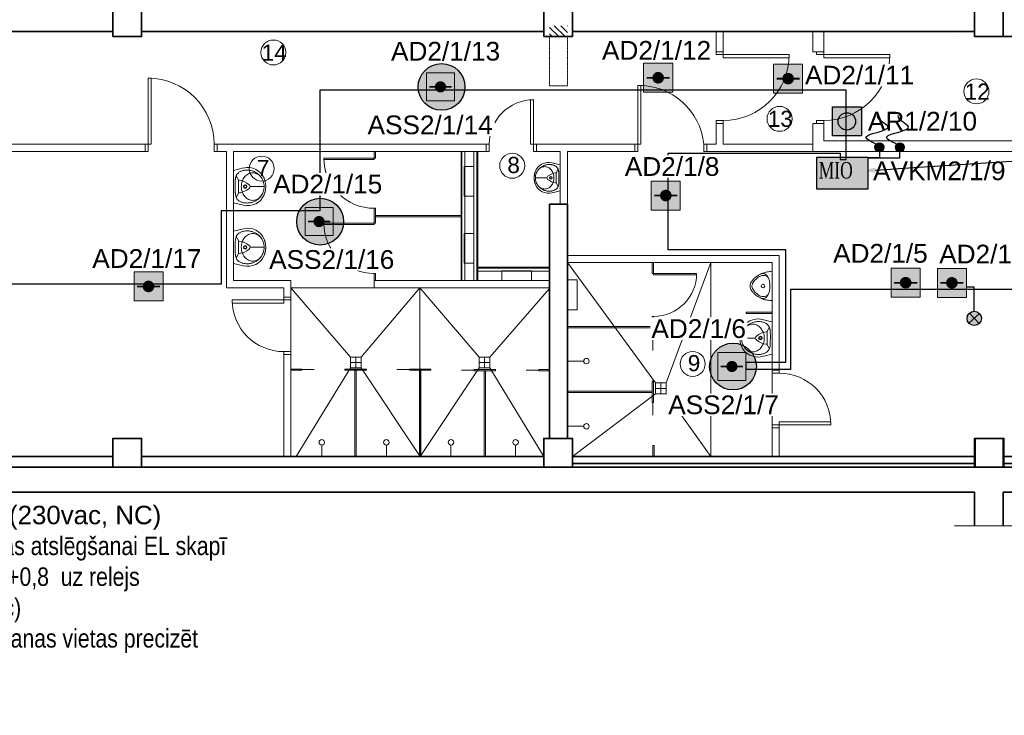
# Model space of a CAD drawing. Header units: millimetres. Extents: x -197461 to 862495, y -970068 to 63888.
# Tile 108 of 205: x -88625 to -77517, y -436475 to -428623. Entities that reach past the tile are written whole.
import ezdxf
from ezdxf import colors
from ezdxf.entities.mleader import LeaderData, LeaderLine
from ezdxf.math import Vec2, Vec3

# ---------------------------------------------------------------- set-up
doc = ezdxf.new("R2010")
doc.units = ezdxf.units.MM
doc.linetypes.add('DASHED2', pattern=[0.375, 0.25, -0.125])
doc.layers.get('0').update_dxf_attribs({"linetype": 'CONTINUOUS'})
for name, color, linetype, lineweight, true_color in [('durvis -proj', 7, 'CONTINUOUS', 9, 0x1d22b9), ('esosaas sienas', 7, 'CONTINUOUS', 35, 0x63767e), ('Esosas_kolonnas', 7, 'CONTINUOUS', 35, 0x63767e), ('nojauc!', 7, 'CONTINUOUS', 9, 0xf42206), ('Nojauc_sienas', 7, 'DASHED2', 20, 0x63767e), ('proj_starpsienas', 7, 'CONTINUOUS', 20, 0x373fae), ('tualetes_starpsiena', 7, 'CONTINUOUS', 5, 0x373fae)]:
    doc.layers.add(name, color=color, linetype=linetype, lineweight=lineweight, true_color=true_color)
for name, color, linetype, lineweight in [('karodziņi', 7, 'CONTINUOUS', 0), ('kritumi', 7, 'CONTINUOUS', 5), ('S-STRS', 7, 'CONTINUOUS', 9), ('santehnika', 252, 'CONTINUOUS', 0), ('telpu_numeracija', 7, 'CONTINUOUS', 18)]:
    doc.layers.add(name, color=color, linetype=linetype, lineweight=lineweight)
doc.layers.add('UAS', color=240, linetype='CONTINUOUS')
doc.styles.add('ARIAL', font='arialbd.ttf')
doc.styles.add('Karlis_times', font='times.ttf', dxfattribs={"height": 2.2})
doc.styles.add('LAT', font='arial.ttf', dxfattribs={"height": 2})
doc.linetypes.add('BATTING', pattern='A,0.00254,-2.54,[134,ltypeshp.shx,S=2.54,R=0,X=-2.54,Y=0],-5.08,[134,ltypeshp.shx,S=2.54,R=180,X=2.54,Y=0],-2.54', length=10.16254)

# ---------------------------------------------------------------- blocks, each defined once
blk = doc.blocks.new('A$C693A044C')
at = {"layer": 'santehnika'}
blk.add_lwpolyline([(185, -207.5), (185, 207.5), (50, 207.5), (50, -207.5)], close=True, dxfattribs=at)
blk = doc.blocks.new('MAZGGALDS')
at = {"layer": 'santehnika', "linetype": 'Continuous'}
for p, q in [((-204, 0), (-234, -125)), ((-204, 0), (204, 0)), ((-201, -118), (-203, -128)), ((-198, -108), (-201, -118)), ((-195, -99), (-198, -108)), ((-192, -90), (-195, -99)), ((-188, -82), (-192, -90)), ((-192, -90), (-192, -90)), ((-184, -75), (-188, -82)), ((-180, -68), (-184, -75)), ((-175, -62), (-180, -68)), ((-170, -57), (-175, -62)), ((-165, -52), (-170, -57)), ((-159, -47), (-165, -52)), ((-153, -43), (-159, -47)), ((-147, -39), (-153, -43)), ((-153, -43), (-153, -43)), ((-141, -36), (-147, -39)), ((-134, -33), (-141, -36)), ((-127, -31), (-134, -33)), ((-120, -29), (-127, -31)), ((-113, -27), (-120, -29)), ((-106, -25), (-113, -27)), ((-99, -24), (-106, -25)), ((-92, -23), (-99, -24)), ((-99, -24), (-99, -24)), ((-85, -23), (-92, -23)), ((-79, -22), (-85, -23)), ((-72, -22), (-79, -22)), ((-65, -22), (-72, -22)), ((-69, -61), (69, -61)), ((-59, -22), (-65, -22)), ((-52, -21), (-59, -22)), ((-46, -21), (-52, -21)), ((-40, -21), (-46, -21)), ((-46, -21), (-46, -21)), ((-34, -21), (-40, -21)), ((-28, -21), (-34, -21)), ((-22, -21), (-28, -21)), ((-16, -21), (-22, -21)), ((-10, -21), (-16, -21)), ((-4, -21), (-10, -21)), ((2, -21), (-4, -21)), ((8, -21), (2, -21)), ((2, -21), (2, -21)), ((14, -21), (8, -21)), ((21, -22), (14, -21)), ((27, -22), (21, -22)), ((34, -22), (27, -22)), ((40, -22), (34, -22)), ((47, -22), (40, -22)), ((53, -22), (47, -22)), ((59, -22), (53, -22)), ((53, -22), (53, -22)), ((65, -22), (59, -22)), ((71, -22), (65, -22)), ((77, -22), (71, -22)), ((83, -22), (77, -22)), ((89, -23), (83, -22)), ((95, -23), (89, -23)), ((101, -24), (95, -23)), ((108, -25), (101, -24)), ((101, -24), (101, -24)), ((114, -27), (108, -25)), ((121, -29), (114, -27)), ((127, -31), (121, -29)), ((134, -33), (127, -31)), ((141, -36), (134, -33)), ((147, -39), (141, -36)), ((153, -43), (147, -39)), ((159, -47), (153, -43)), ((153, -43), (153, -43)), ((165, -52), (159, -47)), ((170, -57), (165, -52)), ((175, -62), (170, -57)), ((180, -68), (175, -62)), ((184, -75), (180, -68)), ((188, -82), (184, -75)), ((192, -90), (188, -82)), ((195, -99), (192, -90)), ((192, -90), (192, -90)), ((198, -108), (195, -99)), ((201, -118), (198, -108)), ((203, -128), (201, -118)), ((204, 0), (234, -125)), ((-207, -159), (-208, -170)), ((-208, -170), (-208, -170)), ((-208, -170), (-207, -181)), ((-206, -149), (-207, -159)), ((-207, -181), (-207, -191)), ((-207, -191), (-205, -202)), ((-205, -138), (-206, -149)), ((-203, -128), (-205, -138)), ((-205, -202), (-204, -212)), ((-204, -212), (-201, -223)), ((-201, -223), (-199, -233)), ((-199, -233), (-196, -243)), ((-196, -243), (-192, -253)), ((0, -208), (0, -263)), ((192, -253), (196, -243)), ((196, -243), (199, -233)), ((199, -233), (201, -223)), ((201, -223), (204, -212)), ((205, -138), (203, -128)), ((204, -212), (205, -202)), ((206, -149), (205, -138)), ((205, -202), (207, -191)), ((207, -159), (206, -149)), ((208, -170), (207, -159)), ((207, -181), (208, -170)), ((207, -191), (207, -181)), ((208, -170), (208, -170)), ((-192, -253), (-192, -253)), ((-192, -253), (-188, -262)), ((-188, -262), (-183, -272)), ((-183, -272), (-178, -281)), ((-178, -281), (-173, -290)), ((-173, -290), (-167, -298)), ((-167, -298), (-161, -306)), ((-161, -306), (-154, -314)), ((-154, -314), (-147, -322)), ((-147, -322), (-147, -322)), ((-147, -322), (-139, -329)), ((-139, -329), (-132, -336)), ((-132, -336), (-123, -343)), ((0, -263), (0, -319)), ((0, -319), (0, -385)), ((123, -343), (132, -336)), ((132, -336), (139, -329)), ((139, -329), (147, -322)), ((147, -322), (154, -314)), ((147, -322), (147, -322)), ((154, -314), (161, -306)), ((161, -306), (167, -298)), ((167, -298), (173, -290)), ((173, -290), (178, -281)), ((178, -281), (183, -272)), ((183, -272), (188, -262)), ((188, -262), (192, -253)), ((192, -253), (192, -253))]:
    blk.add_line(p, q, dxfattribs=at)
at = {"layer": 'santehnika'}
for p, q in [((-76, -65), (-136, -34)), ((76, -65), (136, -34)), ((-104, -385), (-95, -388)), ((-95, -388), (-87, -391)), ((-87, -391), (-81, -393)), ((-81, -393), (-74, -395)), ((-74, -395), (-69, -397)), ((-69, -397), (-63, -398)), ((-63, -398), (-59, -399)), ((-59, -399), (-54, -400)), ((-54, -400), (-49, -401)), ((-49, -401), (-44, -402)), ((-44, -402), (-38, -402)), ((-38, -402), (-32, -403)), ((-32, -403), (-25, -404)), ((-25, -404), (-18, -405)), ((-18, -405), (-9, -405)), ((-9, -405), (0, -406)), ((9, -405), (0, -406)), ((18, -405), (9, -405)), ((25, -404), (18, -405)), ((32, -403), (25, -404)), ((38, -402), (32, -403)), ((44, -402), (38, -402)), ((49, -401), (44, -402)), ((54, -400), (49, -401)), ((59, -399), (54, -400)), ((63, -398), (59, -399)), ((69, -397), (63, -398)), ((74, -395), (69, -397)), ((81, -393), (74, -395)), ((87, -391), (81, -393)), ((95, -388), (87, -391)), ((104, -385), (95, -388))]:
    blk.add_line(p, q, dxfattribs=at)
at = {"layer": 'santehnika', "linetype": 'Continuous'}
for radius in [22.4, 15.7]:
    blk.add_circle((0, -146), radius, dxfattribs=at)
for centre, radius, start, end in [((-11, -275), 175, 108.9233, 129.6134), ((-69, -71), 10, 89.9999, 187.559), ((176, -33), 258, 188.8141, 219.2953), ((0, -307), 209, 89.9999, 108.9233), ((0, -307), 209, 71.0765, 89.9999), ((-176, -33), 258, 320.7045, 351.1856), ((11, -275), 175, 50.3863, 71.0765), ((69, -71), 10, 352.4408, 89.9999), ((-13, -178), 227, 166.4992, 246.3993), ((-54, -241), 120, 153.4139, 179.9998), ((-54, -241), 120, 179.9999, 206.5858), ((-28, -254), 149, 129.6135, 153.4139), ((0, -178), 30, 219.2953, 320.7045), ((13, -178), 227, 293.6004, 13.5006), ((28, -254), 149, 26.5859, 50.3863), ((54, -241), 120, 359.9999, 26.5858), ((54, -241), 120, 333.4139, 359.9998), ((-28, -228), 149, 206.5859, 230.3863), ((-11, -208), 175, 230.3863, 251.0765), ((11, -208), 175, 288.9233, 309.6134), ((28, -228), 149, 309.6135, 333.4139), ((0, -176), 209, 251.0765, 269.9999), ((0, -176), 209, 269.9999, 288.9233)]:
    blk.add_arc(centre, radius, start, end, dxfattribs=at)
blk = doc.blocks.new('A$C4BE53BC6')
at = {"layer": 'santehnika'}
for points in [[(-200, 0), (200, 0, 0.056281), (197, 64, 0.051243), (180, 129, 0.047086), (147, 194, 0.038643), (112, 243, 0.050944), (79, 274, 0.073316), (37, 298, 0.092337), (0, 305, 0.092337), (-37, 298, 0.073316), (-79, 274, 0.050944), (-112, 243, 0.038643), (-147, 194, 0.047086), (-180, 129, 0.051243), (-197, 64, 0.056281)], [(0, 150, -0.999985), (0, 100, -0.999985)]]:
    blk.add_lwpolyline(points, format="xyb", close=True, dxfattribs=at)
for points in [[(120, 55, 0.099174), (142, 87, 0.110283), (148, 121, 0.092873), (139, 162, 0.05733), (122, 192, 0.037877), (88, 233, 0.072182), (36, 271, 0.124936), (0, 280), (0, 280, 0.124936), (-36, 271, 0.072182), (-88, 233, 0.037877), (-122, 192, 0.05733), (-139, 162, 0.092873), (-148, 121, 0.110283), (-142, 87, 0.099174), (-120, 55)], [(-174, 144, 0.078162), (-175, 118, 0.158684), (-163, 89, 0.087457), (-120, 55, 0.073385), (-72, 37, 0.051629), (0, 30), (0, 30, 0.051629), (72, 37, 0.073385), (120, 55, 0.087457), (163, 89, 0.158684), (175, 118, 0.078162), (174, 144)]]:
    blk.add_lwpolyline(points, format="xyb", dxfattribs=at)
blk = doc.blocks.new('AP')
blk.add_hatch(color=256).paths.add_polyline_path([(150, 0, 1), (-150, 0, 1)])
for p, q in [((-250, 250), (250, 250)), ((-250, -250), (-250, 250)), ((250, 250), (250, -250)), ((250, -250), (-250, -250))]:
    blk.add_line(p, q)
blk.add_circle((0, 0), 150)
blk = doc.blocks.new('AD-proj')
at = {"lineweight": 5}
blk.add_lwpolyline([(-250, -250), (250, -250), (250, 250), (-250, 250)], close=True, dxfattribs=at)
at = {"const_width": 30}
blk.add_lwpolyline([(-200, 0), (200, 0)], dxfattribs=at)
at = {"const_width": 100}
blk.add_lwpolyline([(-50, 0, 1), (50, 0, 1)], format="xyb", close=True, dxfattribs=at)

msp = doc.modelspace()

# ---------------------------------------------------------------- hatches: boundary and pattern name
at = {"true_color": 0xffffff}
h = msp.add_hatch(color=7, dxfattribs=at)
h.dxf.hatch_style = 1
h.paths.add_polyline_path([(-77775.43478, -431994.4584, 1), (-77936.67994, -431994.4584, 1)])
at = {"layer": 'nojauc!', "ltscale": 40, "true_color": 0x636466}
h = msp.add_hatch(dxfattribs=at)
h.set_pattern_fill('ANSI31', color=251, scale=16.2, angle=90, style=0)
h.set_pattern_definition([(135, (-58589.37, -460187.16), (-36.37004, -36.37004), [])])
h.paths.add_polyline_path([(-82445.6296, -428690.28871), (-82647.44218, -428690.66748), (-82647.44218, -428813.94657), (-82445.6296, -428813.94657)])
at = {"layer": 'S-STRS', "true_color": 0xffffff}
h = msp.add_hatch(dxfattribs=at)
h.set_pattern_fill('ANGLE', scale=0.5625)
h.set_pattern_definition([(0, (4432673.668, 5577308.9075), (0, 3.9290625), [2.8575, -1.0715625]), (90, (4432673.668, 5577308.9075), (-3.9290625, 2e-16), [2.8575, -1.0715625])])
h.paths.add_polyline_path([(-79636.19289, -430177.1968), (-79636.13079, -430533.01712), (-79052.832, -430533.01713), (-79052.8941, -430177.1347)])
at = {"layer": 'UAS', "lineweight": 50, "true_color": 0xffffff}
h = msp.add_hatch(color=7, dxfattribs=at)
h.dxf.hatch_style = 1
h.paths.add_polyline_path([(-83846.1445, -429380.96677, -1), (-83909.23144, -429380.96677, -1)], flags=0)
h.paths.add_polyline_path([(-84035.4053, -429223.24943), (-84035.4053, -429538.6841), (-83719.97064, -429538.6841), (-83719.97064, -429223.24943)], flags=16)
h.paths.add_polyline_path([(-83601.1068, -429381.68394, 1), (-84129.15411, -429381.68394, 1)])
h.paths.add_polyline_path([(-83719.97064, -429538.6841), (-84035.4053, -429538.6841), (-84035.4053, -429223.24943), (-83719.97064, -429223.24943)], flags=16)
h = msp.add_hatch(color=7, dxfattribs=at)
h.dxf.hatch_style = 1
h.paths.add_polyline_path([(-83888.72568, -429390.31016), (-83815.07088, -429390.31016, 1)], flags=16)
h.paths.add_polyline_path([(-83667.76126, -429574.44718), (-83667.76126, -429206.17314), (-84036.0353, -429206.17314), (-84036.0353, -429574.44718)])
h = msp.add_hatch(color=7, dxfattribs=at)
h.dxf.hatch_style = 1
h.paths.add_polyline_path([(-81454.42599, -429278.42338), (-81388.95505, -429278.42338, 1)], flags=16)
h.paths.add_polyline_path([(-81258.01318, -429442.10073), (-81258.01318, -429114.74603), (-81585.36787, -429114.74603), (-81585.36787, -429442.10073)])
h = msp.add_hatch(color=7, dxfattribs=at)
h.dxf.hatch_style = 1
h.paths.add_polyline_path([(-79988.23715, -429288.03671), (-79922.76621, -429288.03671, 1)], flags=16)
h.paths.add_polyline_path([(-79791.82433, -429451.71406), (-79791.82433, -429124.35936), (-80119.17903, -429124.35936), (-80119.17903, -429451.71406)])
h = msp.add_hatch(color=7, dxfattribs=at)
h.dxf.hatch_style = 1
h.paths.add_polyline_path([(-79129.32742, -429934.99407), (-79129.32742, -429607.63937), (-79456.68212, -429607.63937), (-79456.68212, -429934.99407)])
h.paths.add_polyline_path([(-79391.21118, -429771.31672, -1), (-79194.79836, -429771.31672, -1)], flags=16)
at = {"layer": 'UAS'}
h = msp.add_hatch(color=1, dxfattribs=at)
h.dxf.hatch_style = 1
h.paths.add_polyline_path([(-78975.6958, -430062.86538, 1), (-78877.46463, -430062.86538, 1)])
h = msp.add_hatch(color=1, dxfattribs=at)
h.dxf.hatch_style = 1
h.paths.add_polyline_path([(-78743.96328, -430062.86538, 1), (-78645.73211, -430062.86538, 1)])
at = {"layer": 'UAS', "lineweight": 50, "true_color": 0xffffff}
h = msp.add_hatch(color=7, dxfattribs=at)
h.dxf.hatch_style = 1
h.paths.add_polyline_path([(-81368.23715, -430608.03671), (-81302.76621, -430608.03671, 1)], flags=16)
h.paths.add_polyline_path([(-81171.82433, -430771.71406), (-81171.82433, -430444.35936), (-81499.17903, -430444.35936), (-81499.17903, -430771.71406)])
at = {"layer": 'UAS', "lineweight": 50, "true_color": 0xc7c8ca}
h = msp.add_hatch(color=9, dxfattribs=at)
h.dxf.hatch_style = 1
h.paths.add_polyline_path([(-85215.88621, -430901.83378, -1), (-85278.97315, -430901.83378, -1)], flags=0)
h.paths.add_polyline_path([(-85405.14701, -430744.11645), (-85405.14701, -431059.55112), (-85089.71235, -431059.55112), (-85089.71235, -430744.11645)], flags=16)
h.paths.add_polyline_path([(-84970.84851, -430902.55096, 1), (-85498.89581, -430902.55096, 1)])
h.paths.add_polyline_path([(-85089.71235, -431059.55112), (-85405.14701, -431059.55112), (-85405.14701, -430744.11645), (-85089.71235, -430744.11645)], flags=16)
at = {"layer": 'UAS', "lineweight": 50, "true_color": 0xffffff}
h = msp.add_hatch(color=7, dxfattribs=at)
h.dxf.hatch_style = 1
h.paths.add_polyline_path([(-78662.46926, -431591.71611), (-78596.99832, -431591.71611, 1)], flags=16)
h.paths.add_polyline_path([(-78466.05644, -431755.39346), (-78466.05644, -431428.03877), (-78793.41113, -431428.03877), (-78793.41113, -431755.39346)])
h = msp.add_hatch(color=7, dxfattribs=at)
h.dxf.hatch_style = 1
h.paths.add_polyline_path([(-78140.8819, -431593.30495), (-78075.41096, -431593.30495, 1)], flags=16)
h.paths.add_polyline_path([(-77944.46908, -431756.9823), (-77944.46908, -431429.62761), (-78271.82377, -431429.62761), (-78271.82377, -431756.9823)])
h = msp.add_hatch(color=7, dxfattribs=at)
h.dxf.hatch_style = 1
h.paths.add_polyline_path([(-87204.11473, -431633.79781), (-87138.64379, -431633.79781, 1)], flags=16)
h.paths.add_polyline_path([(-87007.70192, -431797.47516), (-87007.70192, -431470.12046), (-87335.05661, -431470.12046), (-87335.05661, -431797.47516)])
at = {"layer": 'UAS', "lineweight": 50, "true_color": 0xc7c8ca}
h = msp.add_hatch(color=9, dxfattribs=at)
h.dxf.hatch_style = 1
h.paths.add_polyline_path([(-80558.01755, -432537.56722, -1), (-80621.10448, -432537.56722, -1)], flags=0)
h.paths.add_polyline_path([(-80747.27835, -432379.84988), (-80747.27835, -432695.28455), (-80431.84368, -432695.28455), (-80431.84368, -432379.84988)], flags=16)
h.paths.add_polyline_path([(-80312.97984, -432538.28439, 1), (-80841.02715, -432538.28439, 1)])
h.paths.add_polyline_path([(-80431.84368, -432695.28455), (-80747.27835, -432695.28455), (-80747.27835, -432379.84988), (-80431.84368, -432379.84988)], flags=16)
at = {"layer": 'UAS', "lineweight": 50, "true_color": 0xffffff}
h = msp.add_hatch(color=7, dxfattribs=at)
h.dxf.hatch_style = 1
h.paths.add_polyline_path([(-80600.59873, -432546.91061), (-80526.94392, -432546.91061, 1)], flags=16)
h.paths.add_polyline_path([(-80379.63431, -432731.04763), (-80379.63431, -432362.77359), (-80747.90834, -432362.77359), (-80747.90834, -432731.04763)])

# ---------------------------------------------------------------- linework, layer by layer
at = {"color": 1}
for p, q in [((-77915.25257, -432048.27223), (-77796.86215, -431940.64458)), ((-77909.87118, -431935.2632), (-77802.24354, -432053.65361))]:
    msp.add_line(p, q, dxfattribs=at)
msp.add_lwpolyline([(-77857.6547, -431913.59744), (-77857.6547, -431643.7663), (-77943.20834, -431643.7663)], dxfattribs=at)
msp.add_circle((-77856.05736, -431994.4584), 80.62258, dxfattribs=at)
at = {"layer": 'durvis -proj', "color": 251, "true_color": 0x636466}
for points in [[(-80687.89788, -429016.44657), (-80687.89788, -428984.04657), (-80768.89788, -428984.04657), (-80768.89788, -429016.44657)], [(-79553.89788, -429016.44657), (-79553.89788, -428984.04657), (-79634.89788, -428984.04657), (-79634.89788, -429016.44657)], [(-79942.69788, -429016.44657), (-79942.69788, -429051.83482), (-80687.89788, -429051.83482), (-80687.89788, -429016.44657)], [(-78808.69788, -429016.44657), (-78808.69788, -429051.83482), (-79553.89788, -429051.83482), (-79553.89788, -429016.44657)], [(-87175.89503, -429283.74657), (-87140.50679, -429283.74657), (-87140.50679, -430028.94657), (-87175.89503, -430028.94657)], [(-81651.9576, -429364.74657), (-81616.56935, -429364.74657), (-81616.56935, -430028.94657), (-81651.9576, -430028.94657)], [(-82826.59489, -429526.60686), (-82861.98314, -429526.60686), (-82861.98314, -430028.94657), (-82826.59489, -430028.94657)], [(-80687.89788, -429794.04657), (-80687.89788, -429761.64657), (-80768.89788, -429761.64657), (-80768.89788, -429794.04657)], [(-79553.89788, -429794.04657), (-79553.89788, -429761.64657), (-79634.89788, -429761.64657), (-79634.89788, -429794.04657)], [(-87175.89503, -430109.94657), (-87208.29503, -430109.94657), (-87208.29503, -430028.94657), (-87175.89503, -430028.94657)], [(-86398.29503, -430109.94657), (-86430.69503, -430109.94657), (-86430.69503, -430028.94657), (-86398.29503, -430028.94657)], [(-83361.3346, -430028.94657), (-83328.9346, -430028.94657), (-83328.9346, -430109.94657), (-83361.3346, -430109.94657)], [(-82826.59489, -430028.94657), (-82794.19489, -430028.94657), (-82794.19489, -430109.94657), (-82826.59489, -430109.94657)], [(-81684.3576, -430109.94657), (-81651.9576, -430109.94657), (-81651.9576, -430028.94657), (-81684.3576, -430028.94657)], [(-80906.7576, -430109.94657), (-80874.3576, -430109.94657), (-80874.3576, -430028.94657), (-80906.7576, -430028.94657)], [(-85564.1296, -431753.88324), (-85564.1296, -431786.28324), (-85645.1296, -431786.28324), (-85645.1296, -431753.88324)], [(-86228.3296, -431786.28324), (-86228.26424, -431822.71763), (-85645.1296, -431821.67149), (-85645.1296, -431786.28324)], [(-85564.1296, -432369.48324), (-85564.1296, -432401.88324), (-85645.1296, -432401.88324), (-85645.1296, -432369.48324)], [(-80056.1296, -432580.76359), (-80056.1296, -432613.16359), (-80137.1296, -432613.16359), (-80137.1296, -432580.76359)], [(-80056.1296, -433196.36359), (-80056.1296, -433228.76359), (-80137.1296, -433228.76359), (-80137.1296, -433196.36359)], [(-79472.9296, -433196.36359), (-79472.9296, -433160.97535), (-80056.1296, -433160.97535), (-80056.1296, -433196.36359)]]:
    msp.add_lwpolyline(points, close=True, dxfattribs=at)
for centre, radius, start, end in [((-80687.89788, -429016.44657), 745.2, 270, 0), ((-79553.89788, -429016.44657), 745.2, 270, 0), ((-87175.89503, -430028.94657), 745.2, 0, 90), ((-81640.66302, -430102.21363), 737.55355, 5.701048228, 90.877437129), ((-82826.29765, -430029.07204), 502.63697, 90, 179.985698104), ((-85645.1296, -431786.28324), 583.2, 180, 270), ((-80056.1296, -433196.36359), 583.2, 0, 90)]:
    msp.add_arc(centre, radius, start, end, dxfattribs=at)
at = {"layer": 'esosaas sienas', "color": 251, "true_color": 0x636466}
for p, q in [((-92108.9296, -428757.24657), (-87572.9296, -428757.24657)), ((-82712.9296, -428757.24657), (-87248.9296, -428757.24657)), ((-82388.9296, -428757.24657), (-77852.9296, -428757.24657)), ((-76079.0296, -428813.94657), (-77852.9296, -428813.94657)), ((-82648.1296, -430705.82927), (-82648.1296, -433349.94657)), ((-82445.6296, -430705.82927), (-82445.6296, -433349.94657)), ((-87572.9296, -433552.44657), (-92108.9296, -433552.44657)), ((-82712.9296, -433552.44657), (-87248.9296, -433552.44657)), ((-77844.8296, -433552.44657), (-82388.9296, -433552.44657)), ((-77844.8296, -433633.44657), (-82388.9296, -433633.44657)), ((-77537.0296, -433552.44657), (-76079.0296, -433552.44657)), ((-77537.0296, -433633.44657), (-76079.0296, -433633.44657)), ((-72668.9296, -433673.94657), (-102152.9296, -433673.94657)), ((-77852.9296, -433957.44657), (-102436.4296, -433957.44657)), ((-77852.9296, -433957.44657), (-77852.9296, -434334.70046)), ((-73496.67695, -433957.44657), (-77528.9296, -433957.44657)), ((-77528.9296, -433957.44657), (-77528.9296, -434334.70046))]:
    msp.add_line(p, q, dxfattribs=at)
at = {"layer": 'Esosas_kolonnas', "color": 251, "true_color": 0x636466}
msp.add_line((-82648.1296, -430705.82927), (-82445.6296, -430705.82927), dxfattribs=at)
for points in [[(-87572.9296, -428813.94657), (-87248.9296, -428813.94657), (-87248.9296, -428489.94657), (-87572.9296, -428489.94657)], [(-82712.9296, -428813.94657), (-82388.9296, -428813.94657), (-82388.9296, -428489.94657), (-82712.9296, -428489.94657)], [(-77852.9296, -428813.94657), (-77528.9296, -428813.94657), (-77528.9296, -428489.94657), (-77852.9296, -428489.94657)], [(-87572.9296, -433673.94657), (-87248.9296, -433673.94657), (-87248.9296, -433349.94657), (-87572.9296, -433349.94657)], [(-82712.9296, -433673.94657), (-82388.9296, -433673.94657), (-82388.9296, -433349.94657), (-82712.9296, -433349.94657)], [(-77852.9296, -433673.94657), (-77528.9296, -433673.94657), (-77528.9296, -433349.94657), (-77852.9296, -433349.94657)], [(-77520.8296, -433673.94657), (-77844.8296, -433673.94657), (-77844.8296, -433349.94657), (-77520.8296, -433349.94657)]]:
    msp.add_lwpolyline(points, close=True, dxfattribs=at)
at = {"layer": 'karodziņi', "color": 251, "true_color": 0x636466}
msp.add_line((-75146.26735, -434334.70046), (-78079.38837, -434334.70046), dxfattribs=at)
at = {"layer": 'kritumi', "color": 251, "true_color": 0x636466}
for p, q in [((-82445.6296, -430705.82927), (-82526.6296, -430705.82927)), ((-81452.9772, -432723.66269), (-82445.6296, -431365.44657)), ((-80827.78604, -431365.44657), (-81331.4772, -432723.66269)), ((-80827.78604, -433552.44657), (-80827.78604, -431365.44657)), ((-85564.1296, -431648.94657), (-82647.93327, -431648.94657)), ((-85564.1296, -431648.94657), (-84893.00018, -432431.00418)), ((-84112.2046, -431648.94657), (-84771.50018, -432431.00418)), ((-84112.2046, -431648.94657), (-83440.75903, -432431.00418)), ((-84106.1296, -433552.44657), (-84112.2046, -431648.94657)), ((-85564.1296, -431753.88324), (-85564.1296, -432401.88324)), ((-82648.58105, -431656.23611), (-83319.25903, -432431.00418)), ((-84893.00018, -432491.75418), (-84771.50018, -432491.75418)), ((-84832.25018, -432552.50418), (-84832.25018, -432431.00418)), ((-83440.75903, -432491.75418), (-83319.25903, -432491.75418)), ((-83380.00903, -432552.50418), (-83380.00903, -432431.00418)), ((-84893.00018, -432552.50418), (-85506.6196, -433552.44657)), ((-84771.50018, -432552.50418), (-84106.1296, -433552.44657)), ((-83440.75903, -432552.50418), (-84106.1296, -433552.44657)), ((-83319.25903, -432552.50418), (-82712.9296, -433552.44657)), ((-80137.1296, -433196.36359), (-80137.1296, -432613.16359)), ((-81392.2272, -432845.16269), (-81392.2272, -432723.66269)), ((-81452.9772, -432845.16269), (-82388.9296, -433552.44657)), ((-81452.9772, -432784.41269), (-81331.4772, -432784.41269)), ((-80827.78604, -433552.44657), (-81331.4772, -432845.16269))]:
    msp.add_line(p, q, dxfattribs=at)
for points in [[(-84893.00018, -432431.00418), (-84771.50018, -432431.00418), (-84771.50018, -432552.50418), (-84893.00018, -432552.50418)], [(-83440.75903, -432431.00418), (-83319.25903, -432431.00418), (-83319.25903, -432552.50418), (-83440.75903, -432552.50418)], [(-81452.9772, -432723.66269), (-81331.4772, -432723.66269), (-81331.4772, -432845.16269), (-81452.9772, -432845.16269)]]:
    msp.add_lwpolyline(points, close=True, dxfattribs=at)
at = {"layer": 'Nojauc_sienas', "color": 251, "ltscale": 0.5, "true_color": 0x636466}
for p, q in [((-82648.1296, -428813.94657), (-82648.1296, -429369.32927)), ((-82445.6296, -428813.94657), (-82445.6296, -429369.32927)), ((-82648.1296, -429369.32927), (-82445.6296, -429369.32927))]:
    msp.add_line(p, q, dxfattribs=at)
at = {"layer": 'proj_starpsienas', "color": 251, "true_color": 0x636466}
for p, q in [((-80768.89788, -428757.24657), (-80768.89788, -428984.04657)), ((-80687.89788, -428757.24657), (-80687.89788, -428984.04657)), ((-79675.39788, -428757.24657), (-79675.39788, -428984.04657)), ((-79553.89788, -428757.24657), (-79553.89788, -428984.04657)), ((-78095.9296, -428813.94657), (-78095.9296, -428813.94657)), ((-78055.4296, -428813.94657), (-78055.4296, -428813.94657)), ((-80687.89788, -428984.04657), (-80768.89788, -428984.04657)), ((-79553.89788, -428984.04657), (-79675.39788, -428984.04657)), ((-80768.89788, -430028.94657), (-80768.89788, -429794.04657)), ((-80687.89788, -429794.04657), (-80768.89788, -429794.04657)), ((-80687.89788, -430028.94657), (-80687.89788, -429794.04657)), ((-79675.39788, -430109.94657), (-79675.39788, -429794.04657)), ((-79553.89788, -429794.04657), (-79675.39788, -429794.04657)), ((-79553.89788, -429988.44657), (-79553.89788, -429794.04657)), ((-90650.9296, -430028.94657), (-87208.29503, -430028.94657)), ((-87208.29503, -430028.94657), (-87208.29503, -430109.94657)), ((-86398.29503, -430028.94657), (-83361.3346, -430028.94657)), ((-86398.29503, -430028.94657), (-86398.29503, -430109.94657)), ((-83361.3346, -430028.94657), (-83361.3346, -430109.94657)), ((-82794.19489, -430028.94657), (-81684.3576, -430028.94657)), ((-82794.19489, -430028.94657), (-82794.19489, -430109.94657)), ((-81684.3576, -430028.94657), (-81684.3576, -430109.94657)), ((-80874.3576, -430028.94657), (-80768.89788, -430028.94657)), ((-80874.3576, -430028.94657), (-80874.3576, -430109.94657)), ((-80687.89788, -430028.94657), (-79675.39788, -430028.94657)), ((-79553.89788, -429988.44657), (-76079.0296, -429988.44657)), ((-77528.9296, -429988.44657), (-77650.4296, -429988.44657)), ((-90650.9296, -430109.94657), (-87208.29503, -430109.94657)), ((-86398.29503, -430109.94657), (-86293.1296, -430109.94657)), ((-86293.1296, -430109.94657), (-86293.1296, -431648.94657)), ((-86212.1296, -430109.94657), (-83361.3346, -430109.94657)), ((-86212.1296, -430109.94657), (-86212.1296, -431567.94657)), ((-83635.9246, -431567.94657), (-83635.9246, -430109.94657)), ((-83603.5246, -430109.94657), (-83603.5246, -431567.94657)), ((-83500.2496, -431567.94657), (-83500.2496, -430109.94657)), ((-83467.8496, -431567.94657), (-83467.8496, -430109.94657)), ((-83457.7246, -431567.94657), (-83457.7246, -430109.94657)), ((-82794.19489, -430109.94657), (-82526.6296, -430109.94657)), ((-82526.6296, -430705.82927), (-82526.6296, -430109.94657)), ((-82445.6296, -430109.94657), (-81684.3576, -430109.94657)), ((-82445.6296, -430705.82927), (-82445.6296, -430109.94657)), ((-80874.3576, -430109.94657), (-79675.39788, -430109.94657)), ((-79675.39788, -430109.94657), (-76079.0296, -430109.94657)), ((-80056.1296, -431284.44657), (-82445.6296, -431284.44657)), ((-80056.1296, -431284.44657), (-80056.1296, -432580.76359)), ((-82648.1296, -431418.09657), (-83457.7246, -431418.09657)), ((-82648.1296, -431428.22157), (-83457.7246, -431428.22157)), ((-80137.1296, -431365.44657), (-82445.6296, -431365.44657)), ((-80137.1296, -431365.44657), (-80137.1296, -432580.76359)), ((-82655.72962, -431460.62157), (-83457.7246, -431460.62157)), ((-86293.1296, -431648.94657), (-85645.1296, -431648.94657)), ((-86212.1296, -431567.94657), (-85564.1296, -431567.94657)), ((-85645.1296, -431648.94657), (-85645.1296, -431753.88324)), ((-85564.1296, -431567.94657), (-85564.1296, -431753.88324)), ((-84625.3396, -431567.94657), (-82647.93327, -431567.94657)), ((-84625.3396, -431567.94657), (-84625.3396, -431648.94657)), ((-84625.3396, -431648.94657), (-82647.93327, -431648.94657)), ((-85564.1296, -431753.88324), (-85645.1296, -431753.88324)), ((-85645.1296, -432401.88324), (-85645.1296, -433552.44657)), ((-85564.1296, -432401.88324), (-85645.1296, -432401.88324)), ((-85564.1296, -432401.88324), (-85564.1296, -433552.44657)), ((-80056.1296, -432580.76359), (-80137.1296, -432580.76359)), ((-80056.1296, -433228.76359), (-80137.1296, -433228.76359)), ((-80137.1296, -433228.76359), (-80137.1296, -433552.44657)), ((-80056.1296, -433228.76359), (-80056.1296, -433552.44657)), ((-80137.1296, -433552.44657), (-82388.9296, -433552.44657))]:
    msp.add_line(p, q, dxfattribs=at)
at = {"layer": 'santehnika', "color": 251, "lineweight": 0, "true_color": 0x636466}
for p, q in [((-82440.39868, -432476.45868), (-82261.37434, -432476.45868)), ((-82440.39868, -433212.74868), (-82261.37434, -433212.74868)), ((-85217.14171, -433547.21565), (-85217.14171, -433424.89131)), ((-84488.14171, -433547.21565), (-84488.14171, -433424.89131)), ((-83759.14171, -433547.21565), (-83759.14171, -433424.89131)), ((-83030.14171, -433547.21565), (-83030.14171, -433424.89131))]:
    msp.add_line(p, q, dxfattribs=at)
for centre in [(-82230.51413, -432476.45868), (-82230.51413, -433212.74868), (-85217.14171, -433394.0311), (-84488.14171, -433394.0311), (-83759.14171, -433394.0311), (-83030.14171, -433394.0311)]:
    msp.add_circle(centre, 30.86021, dxfattribs=at)
at = {"layer": 'telpu_numeracija', "color": 251, "true_color": 0x636466}
for centre in [(-85762.6324, -428992.89979), (-77830.7261, -429432.54329), (-80052.64373, -429741.8499), (-85894.31759, -430303.71639), (-83068.0859, -430271.70014), (-81032.62152, -432508.66444)]:
    msp.add_circle(centre, 140.8995, dxfattribs=at)
at = {"layer": 'tualetes_starpsiena', "color": 251, "true_color": 0x636466}
msp.add_line((-83646.0496, -431567.94657), (-83646.0496, -430109.94657), dxfattribs=at)
at = {"layer": 'tualetes_starpsiena', "color": 251, "linetype": 'BATTING', "ltscale": 0.005, "true_color": 0x636466}
for p, q in [((-81480.9196, -432215.94657), (-81480.9196, -432357.69657)), ((-85300.8796, -432573.15657), (-85442.6296, -432573.15657)), ((-84227.6296, -432573.15657), (-84369.3796, -432573.15657)), ((-83498.6296, -432580.44657), (-83640.3796, -432580.44657)), ((-82769.6296, -432580.44657), (-82911.3796, -432580.44657)), ((-81480.9196, -432945.27272), (-81480.9196, -433087.02272))]:
    msp.add_line(p, q, dxfattribs=at)
at = {"layer": 'tualetes_starpsiena', "color": 251, "true_color": 0x636466}
for points in [[(-84625.3396, -430184.86596), (-85192.3396, -430184.86596), (-85192.3396, -430199.44596), (-84625.3396, -430199.44596)], [(-84610.7596, -430184.86596), (-84610.7596, -430109.94657), (-84625.3396, -430109.94657), (-84625.3396, -430184.86596)], [(-84610.7596, -430751.86596), (-84610.7596, -430919.94657), (-84625.3396, -430919.94657), (-84625.3396, -430751.86596)], [(-84610.7596, -430831.65657), (-83646.0496, -430831.65657), (-83646.0496, -430846.23657), (-84610.7596, -430846.23657)], [(-84625.3396, -430919.94657), (-85192.3396, -430919.94657), (-85192.3396, -430934.52657), (-84625.3396, -430934.52657)], [(-81473.6296, -431487.35157), (-81473.6296, -431365.44657), (-81488.2096, -431365.44657), (-81488.2096, -431487.35157)], [(-84610.7596, -431486.94657), (-84610.7596, -431567.94657), (-84625.3396, -431567.94657), (-84625.3396, -431486.94657)], [(-81473.6296, -431487.35157), (-80988.0346, -431487.35157), (-80988.0346, -431501.93157), (-81473.6296, -431501.93157)], [(-81488.2096, -432215.94657), (-81488.2096, -431972.94657), (-81473.6296, -431972.94657), (-81473.6296, -432215.94657)], [(-80428.7296, -431925.15657), (-80137.1296, -431925.15657), (-80137.1296, -431939.73657), (-80428.7296, -431939.73657)], [(-82445.6296, -432101.73657), (-81488.2096, -432101.73657), (-81488.2096, -432087.15657), (-82445.6296, -432087.15657)], [(-85564.1296, -432565.86657), (-85442.6296, -432565.86657), (-85442.6296, -432580.44657), (-85564.1296, -432580.44657)], [(-84956.6296, -432565.86657), (-84713.6296, -432565.86657), (-84713.6296, -432580.44657), (-84956.6296, -432580.44657)], [(-84842.4196, -433552.44657), (-84842.4196, -432580.44657), (-84827.8396, -432580.44657), (-84827.8396, -433552.44657)], [(-84227.6296, -432565.86657), (-83984.6296, -432565.86657), (-83984.6296, -432580.44657), (-84227.6296, -432580.44657)], [(-84113.4196, -433552.44657), (-84113.4196, -432580.44657), (-84098.8396, -432580.44657), (-84098.8396, -433552.44657)], [(-83498.6296, -432573.15657), (-83255.6296, -432573.15657), (-83255.6296, -432587.73657), (-83498.6296, -432587.73657)], [(-83384.4196, -433552.44657), (-83384.4196, -432587.73657), (-83369.8396, -432587.73657), (-83369.8396, -433552.44657)], [(-82769.6296, -432573.15657), (-82648.1296, -432573.15657), (-82648.1296, -432587.73657), (-82769.6296, -432587.73657)], [(-81488.2096, -432944.94657), (-81488.2096, -432701.94657), (-81473.6296, -432701.94657), (-81473.6296, -432944.94657)], [(-82445.6296, -432830.73657), (-81488.2096, -432830.73657), (-81488.2096, -432816.15657), (-82445.6296, -432816.15657)], [(-81466.3396, -433552.44657), (-81466.20335, -433430.54194), (-81480.78335, -433430.54194), (-81480.9196, -433552.44657)]]:
    msp.add_lwpolyline(points, close=True, dxfattribs=at)
at = {"layer": 'tualetes_starpsiena', "color": 251, "lineweight": 0, "true_color": 0x636466}
for centre, radius, start, end in [((-84625.3396, -430184.86596), 567, 180, 270), ((-84625.3396, -430919.94657), 567, 180, 270), ((-81473.6296, -431487.35157), 485.595, 270, 0)]:
    msp.add_arc(centre, radius, start, end, dxfattribs=at)
at = {"layer": 'UAS', "color": 1}
msp.add_lwpolyline([(-76110, -431670), (-79930, -431670), (-79930, -432570), (-80430, -432570), (-80430, -432490), (-79980, -432490), (-79980, -431220), (-81310, -431220), (-81310, -430130), (-79370, -430130), (-79370, -430200), (-79300, -430200), (-79300, -429420), (-85240, -429420), (-85240, -430780), (-85310, -430780), (-86350, -430780), (-86350, -431610), (-90870, -431610)], dxfattribs=at)
at = {"layer": 'UAS', "color": 1, "ltscale": 0.2}
msp.add_lwpolyline([(-79052.8941, -430177.1347), (-79636.19289, -430177.1968), (-79636.13079, -430533.01712), (-79052.832, -430533.01713)], close=True, dxfattribs=at)
at = {"layer": 'UAS', "color": 5}
for points in [[(-79054.81641, -430181.96501), (-78696.37179, -430181.96501), (-78696.37179, -430098.29812)], [(-79053.3632, -430177.48372), (-78920.12941, -430177.48372), (-78920.12941, -430107.99956)]]:
    msp.add_lwpolyline(points, dxfattribs=at)
at = {"layer": 'UAS', "color": 1, "lineweight": 30}
for centre in [(-83865.13045, -429381.68394), (-85234.87216, -430902.55096), (-80577.0035, -432538.28439)]:
    msp.add_circle(centre, 264.02365, dxfattribs=at)
at = {"layer": 'UAS', "color": 1}
for centre in [(-78926.58021, -430062.86538), (-78694.8477, -430062.86538)]:
    msp.add_circle(centre, 49.11558, dxfattribs=at)

# ---------------------------------------------------------------- block references
at = {"color": 251, "true_color": 0x636466, "xscale": 0.81, "yscale": 0.81, "zscale": 0.81, "rotation": 90.00000000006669}
msp.add_blockref('A$C4BE53BC6', (-80137.1296, -431629.30564), dxfattribs=at)
at = {"layer": 'santehnika', "color": 251, "true_color": 0x636466}
for name, p, xscale, yscale, zscale, rotation in [('MAZGGALDS', (-86212.1296, -430506.33819), 0.8957952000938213, 0.8957952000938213, 0.8957952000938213, 89.99856497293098), ('A$C693A044C', (-83650.0996, -430448.17848), -0.81, 0.81, 0.81, 180), ('MAZGGALDS', (-82526.6296, -430407.88792), 0.72559411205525, 0.72559411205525, 0.72559411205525, 269.99856497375), ('MAZGGALDS', (-86212.1296, -431191.91174), 0.8957952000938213, 0.8957952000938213, 0.8957952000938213, 89.99856497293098), ('A$C693A044C', (-83650.0996, -431203.44657), -0.81, 0.81, 0.81, 180), ('A$C693A044C', (-83018.55271, -431418.09657), 0.81, 0.81, 0.81, 270), ('MAZGGALDS', (-80137.1296, -432215.95009), 0.8957952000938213, 0.8957952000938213, 0.8957952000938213, 269.998564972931)]:
    msp.add_blockref(name, p, dxfattribs=dict(at, xscale=xscale, yscale=yscale, zscale=zscale, rotation=rotation))
at = {"layer": 'santehnika', "color": 251, "true_color": 0x636466, "xscale": -0.81, "yscale": 0.81, "zscale": 0.81}
msp.add_blockref('A$C693A044C', (-82295.7796, -431728.73157), dxfattribs=at)
at = {"layer": 'UAS'}
for p, xscale, yscale, zscale in [((-81421.69052, -429278.42338), 0.6547093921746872, 0.6547093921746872, 0.6547093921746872), ((-79955.50168, -429288.03671), 0.6547093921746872, 0.6547093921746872, 0.6547093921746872), ((-83877.68797, -429380.96677), 0.6308693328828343, 0.6308693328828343, 0.6308693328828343), ((-81335.50168, -430608.03671), 0.6547093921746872, 0.6547093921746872, 0.6547093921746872), ((-85247.42968, -430901.83378), 0.6308693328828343, 0.6308693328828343, 0.6308693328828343), ((-78629.73379, -431591.71611), 0.6547093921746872, 0.6547093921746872, 0.6547093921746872), ((-78108.14643, -431593.30495), 0.6547093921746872, 0.6547093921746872, 0.6547093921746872), ((-87171.37926, -431633.79781), 0.6547093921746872, 0.6547093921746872, 0.6547093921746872), ((-80589.56102, -432537.56722), 0.6308693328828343, 0.6308693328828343, 0.6308693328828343)]:
    msp.add_blockref('AD-proj', p, dxfattribs=dict(at, xscale=xscale, yscale=yscale, zscale=zscale))
at = {"layer": 'UAS', "color": 97, "xscale": 0.6547093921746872, "yscale": 0.6547093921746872, "zscale": 0.6547093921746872}
msp.add_blockref('AP', (-79293.00477, -429771.31672), dxfattribs=at)

# ---------------------------------------------------------------- texts
at = {"layer": 'telpu_numeracija', "color": 251, "true_color": 0x636466, "char_height": 182.1771, "attachment_point": 7, "style": 'LAT'}
for s, insert in [('14', (-85895.69684, -429086.2394)), ('12', (-77963.79054, -429525.88291)), ('13', (-80185.70816, -429835.18952)), ('7', (-85949.76913, -430388.43891)), ('8', (-83123.53744, -430356.42266)), ('9', (-81088.07306, -432593.38696))]:
    msp.add_mtext(s, dxfattribs=dict(at, insert=insert))
at = {"layer": 'UAS', "color": 1, "style": 'Karlis_times', "width": 0.7}
msp.add_text('MIO', height=186.805669, dxfattribs=at).set_placement((-79610.71523, -430415.88595))

# ---------------------------------------------------------------- leaders
at = {"layer": 'UAS', "color": 18, "true_color": 0x000000}
ml = msp.add_multileader_mtext('Standard', dxfattribs=at)
ml.set_content('\\A1;{\\fArial|b0|i0|c186|p34;\\C1;AVM2/1/154 \\C256;\\c0;1. OUT (230vac, NC)\\fArial|b0|i0|c0|p34;\\P\\fArial Narrow|b0|i0|c0|p34;Adre\\fArial Narrow|b0|i0|c186|p34;šu modulis ventilācijas atslēgšanai EL skapī\\fArial Narrow|b0|i0|c0|p34;\\P\\fArial Narrow|b0|i0|c186|p34;JE-E FE180/E30 1x2x0,8+0,8 \\fArial Narrow|b0|i0|c0|p34; uz relejs 4xNO/NC (230vzc/230vac)\\fArial Narrow|b0|i0|c186|p34;\\PUzstadīšanas un pieslēgšanas vietas precizēt montāžas laikā)}', color=(41, 19, 236))
ml.set_leader_properties()
ml.build(insert=Vec2(0, 0))
ml.multileader.update_dxf_attribs({"text_right_attachment_type": 6, "dogleg_length": 0.36, "arrow_head_size": 166.99834})
ctx = ml.context
ctx.base_point, ctx.char_height, ctx.arrow_head_size, ctx.landing_gap_size, ctx.plane_origin = Vec3(-91535.08351, -434244.74254), 208.74792195, 166.99834, 83.49917, Vec3(-86669.75607, -459729.88218)
ctx.right_attachment = 6
notes = []
notes.append((ctx, [(0, (1, 1, 0), (-91771.05857, -434244.74254), (1, 0), 235.97506, [(0, [(-92925.20181, -433605.88265)], 0, [])])]))
ctx.mtext.insert, ctx.mtext.width, ctx.mtext.flow_direction = Vec3(-91451.58434, -434109.68292), 5185.9486629, 5
for ctx, leaders in notes:
    for number, flags, end, landing, length, lines in leaders:
        leader = LeaderData()
        leader.index, (leader.has_last_leader_line, leader.has_dogleg_vector, leader.attachment_direction) = number, flags
        leader.last_leader_point, leader.dogleg_vector, leader.dogleg_length = Vec3(end), Vec3(landing), length
        for number, points, colour, breaks in lines:
            line = LeaderLine()
            line.index, line.vertices, line.color, line.breaks = number, Vec3.list(points), colors.encode_raw_color(colour), breaks
            leader.lines.append(line)
        ctx.leaders.append(leader)

# ---------------------------------------------------------------- next in the draw order: texts
at = {"layer": 'UAS', "color": 251, "linetype": 'Continuous', "lineweight": 20, "true_color": 0x636466, "char_height": 211.4384766, "width": 1051.7117129, "attachment_point": 5, "style": 'ARIAL', "bg_fill": 3, "box_fill_scale": 1.1, "bg_fill_color": 256, "bg_fill_transparency": 0}
for s, insert in [('\\A1;{\\fArial|b0|i0|c186|p34;\\C1;AD2/1/13}', (-83820, -428980)), ('\\A1;{\\fArial|b0|i0|c186|p34;\\C1;AD2/1/12}', (-81440, -428970)), ('\\A1;{\\fArial|b0|i0|c186|p34;\\C1;AD2/1/11}', (-79150, -429250)), ('\\A1;{\\fArial|b0|i0|c186|p34;\\C1;AR1/2/10}', (-78440, -429770)), ('\\A1;{\\fArial|b0|i0|c186|p34;\\C1;AD2/1/8}', (-81264.38634, -430281.52741)), ('\\A1;{\\fArial|b0|i0|c186|p34;\\C1;AVKM2/1/9}', (-78250, -430330)), ('\\A1;{\\fArial|b0|i0|c186|p34;\\C1;AD2/1/15}', (-85150, -430480)), ('\\A1;{\\fArial|b0|i0|c186|p34;\\C1;AD2/1/17}', (-87190, -431320)), ('\\A1;{\\fArial|b0|i0|c186|p34;\\C1;AD2/1/5}', (-78914.38634, -431261.52741)), ('\\A1;{\\fArial|b0|i0|c186|p34;\\C1;AD2/1/4*}', (-77660, -431270)), ('\\A1;{\\fArial|b0|i0|c186|p34;\\C1;AD2/1/6}', (-80964.38634, -432111.52741))]:
    msp.add_mtext(s, dxfattribs=dict(at, insert=insert))
at = {"layer": 'UAS', "color": 251, "linetype": 'Continuous', "lineweight": 20, "true_color": 0x636466, "char_height": 211.4384766, "attachment_point": 5, "style": 'ARIAL', "bg_fill": 3, "box_fill_scale": 1.1, "bg_fill_color": 256, "bg_fill_transparency": 0}
for s, insert in [('\\A1;{\\fArial|b0|i0|c186|p34;\\C1;ASS2/1/14}', (-83994.38634, -429811.52741)), ('\\A1;{\\fArial|b0|i0|c186|p34;\\C1;ASS2/1/16}', (-85104.38634, -431331.52741)), ('\\A1;{\\fArial|b0|i0|c186|p34;\\C1;ASS2/1/7}', (-80684.38634, -432971.52741))]:
    msp.add_mtext(s, dxfattribs=dict(at, insert=insert))

# ---------------------------------------------------------------- next in the draw order: linework, layer by layer
at = {"layer": 'UAS', "color": 1}
for points in [[(-78922.8586, -430043.18945), (-79074.4878, -429944.90615), (-78828.61315, -429832.2795), (-78947.4567, -429705.32556), (-78947.4567, -429703.28568)], [(-78691.12608, -430043.18945), (-78842.75528, -429944.90615), (-78596.88063, -429832.2795), (-78715.72418, -429705.32556), (-78715.72418, -429703.28568)]]:
    msp.add_spline(points, degree=3, dxfattribs=at)

# ---------------------------------------------------------------- next in the draw order: leaders
at = {"layer": 'UAS', "color": 18, "true_color": 0x000000}
ml = msp.add_multileader_mtext('Standard', dxfattribs=at)
ml.set_content('\\A1;{\\fArial Narrow|b0|i0|c0|p34;\\C256;\\c0;Adre\\fArial Narrow|b0|i0|c186|p34;šu modulis ESS-PK vadībai \\fArial|b0|i0|c186|p34;\\C1;AVM2/1/9,  \\C256;\\c0;2. OUT/2 IN \\fArial Narrow|b0|i0|c186|p34;(Uzstadīšanas  vietas precizēt montāžas laikā)\\fArial|b0|i0|c186|p34;\\C1;\\P\\pxql;\\fArial Narrow|b0|i0|c186|p34;\\C256;\\c0;1 OUT - uz kontrolieris \\C5;K8\\P\\C256;\\c0;2 OUT - uz kontrolieris \\C5;K9}', color=(41, 19, 236))
ml.set_leader_properties()
ml.build(insert=Vec2(0, 0))
ml.multileader.update_dxf_attribs({"text_right_attachment_type": 6, "dogleg_length": 0.36, "arrow_head_size": 166.99834})
ctx = ml.context
ctx.base_point, ctx.char_height, ctx.arrow_head_size, ctx.landing_gap_size, ctx.plane_origin = Vec3(-71769.66115, -429867.61024), 208.74792195, 166.99834, 83.49917, Vec3(-66904.3337, -455352.74988)
ctx.right_attachment = 6
notes = []
notes.append((ctx, [(0, (1, 1, 0), (-72005.63621, -429867.61024), (1, 0), 235.97506, [(0, [(-79138.42867, -430331.71091)], 0, [])])]))
ctx.mtext.insert, ctx.mtext.width, ctx.mtext.flow_direction = Vec3(-71686.16198, -429761.45637), 6528.7425261, 5
for ctx, leaders in notes:
    for number, flags, end, landing, length, lines in leaders:
        leader = LeaderData()
        leader.index, (leader.has_last_leader_line, leader.has_dogleg_vector, leader.attachment_direction) = number, flags
        leader.last_leader_point, leader.dogleg_vector, leader.dogleg_length = Vec3(end), Vec3(landing), length
        for number, points, colour, breaks in lines:
            line = LeaderLine()
            line.index, line.vertices, line.color, line.breaks = number, Vec3.list(points), colors.encode_raw_color(colour), breaks
            leader.lines.append(line)
        ctx.leaders.append(leader)

doc.saveas('drawing.dxf')
